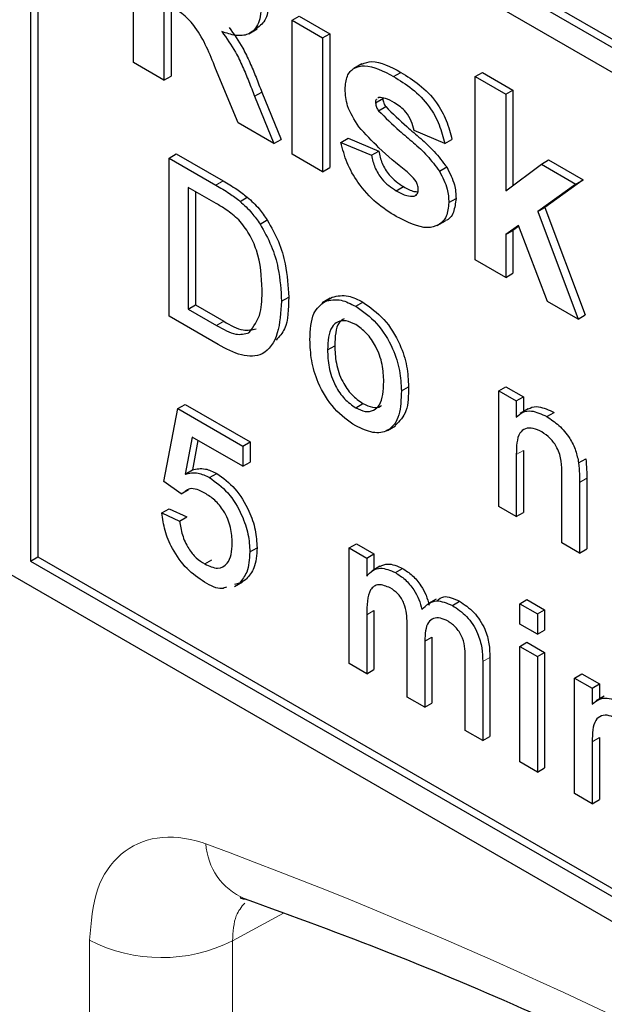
# Paper-space layout 'Blatt2' of a CAD drawing. Header units: millimetres. Extents: x 5 to 418, y 2 to 292.
# Tile 16 of 76: x 84.56 to 86.85, y 177.2 to 181.07. Entities that reach past the tile are written whole.
import ezdxf

# ---------------------------------------------------------------- set-up
doc = ezdxf.new("R2010")
doc.units = ezdxf.units.MM

psp = doc.layouts.new('Blatt2')

# ---------------------------------------------------------------- linework, layer by layer
at = {"color": 7, "linetype": 'Continuous', "lineweight": 25}
for p, q in [((84.6049, 182.2747), (95.3247, 176.0863)), ((84.6332, 182.291), (95.3247, 176.119)), ((95.3247, 175.9883), (84.6049, 182.1767)), ((84.6049, 182.1767), (84.6049, 178.943)), ((84.6332, 182.1604), (84.6332, 178.9593)), ((85.0081, 180.8986), (85.0081, 181.6171)), ((85.1278, 181.1335), (85.1278, 180.8295)), ((85.1561, 181.1171), (85.1561, 180.8458)), ((85.6304, 181.0644), (85.6587, 181.0808)), ((85.6587, 181.0808), (85.7784, 181.0117)), ((85.6304, 181.0644), (85.7501, 180.9954)), ((85.6304, 180.5393), (85.6304, 181.0644)), ((85.4612, 181.0119), (85.493, 181.0303)), ((85.7501, 180.9954), (85.7784, 181.0117)), ((85.7784, 181.0117), (85.7784, 180.4866)), ((85.7501, 180.9954), (85.7501, 180.4703)), ((80.9845, 180.935), (95.1267, 172.771)), ((85.1278, 180.8295), (85.0081, 180.8986)), ((85.904, 180.8931), (85.8722, 180.8748)), ((85.1278, 180.8295), (85.1561, 180.8458)), ((85.4187, 180.6615), (85.3302, 180.8757)), ((86.0284, 180.8439), (86.0567, 180.8602)), ((86.3484, 180.8434), (86.3767, 180.8597)), ((86.3484, 180.1249), (86.3484, 180.8434)), ((86.3484, 180.8434), (86.4681, 180.7743)), ((86.3767, 180.8597), (86.4963, 180.7907)), ((85.4832, 180.7665), (85.5115, 180.7829)), ((85.4832, 180.7665), (85.5586, 180.5808)), ((85.5115, 180.7829), (85.5869, 180.5971)), ((86.4681, 180.7743), (86.4963, 180.7907)), ((86.4681, 180.7743), (86.4681, 180.3959)), ((86.4963, 180.7907), (86.4963, 180.4171)), ((85.9575, 180.7409), (85.9858, 180.7572)), ((85.97, 180.7613), (85.9662, 180.7583)), ((85.9691, 180.7096), (85.9974, 180.7259)), ((85.5586, 180.5808), (85.4187, 180.6615)), ((86.2287, 180.5809), (86.1091, 180.6315)), ((85.5586, 180.5808), (85.5869, 180.5971)), ((85.8219, 180.5854), (85.8502, 180.6018)), ((85.8219, 180.5854), (85.9415, 180.5348)), ((85.8502, 180.6018), (85.9698, 180.5511)), ((86.2287, 180.5809), (86.257, 180.5972)), ((85.1478, 180.524), (85.176, 180.5403)), ((85.176, 180.5403), (85.3598, 180.4343)), ((85.7501, 180.4703), (85.6304, 180.5393)), ((85.9415, 180.5348), (85.9698, 180.5511)), ((85.1478, 179.9034), (85.1478, 180.524)), ((85.1478, 180.524), (85.3315, 180.4179)), ((86.4681, 180.3959), (86.6077, 180.5003)), ((86.6077, 180.5003), (86.6359, 180.5166)), ((86.6077, 180.5003), (86.7433, 180.422)), ((86.6359, 180.5166), (86.7716, 180.4383)), ((85.7501, 180.4703), (85.7784, 180.4866)), ((86.2082, 180.4725), (86.2364, 180.4889)), ((86.7433, 180.422), (86.5931, 180.3139)), ((86.7716, 180.4383), (86.6214, 180.3303)), ((86.7433, 180.422), (86.7716, 180.4383)), ((85.3325, 180.3458), (85.2235, 180.4087)), ((85.2235, 180.4087), (85.2235, 179.9313)), ((85.2518, 180.3923), (85.2518, 179.9476)), ((86.0389, 180.3957), (86.0672, 180.412)), ((86.1092, 180.3744), (86.119, 180.38)), ((85.4265, 180.3542), (85.4548, 180.3705)), ((86.2447, 180.3494), (86.273, 180.3657)), ((86.5931, 180.3139), (86.6214, 180.3303)), ((86.5931, 180.3139), (86.7513, 179.8923)), ((86.6214, 180.3303), (86.7795, 179.9086)), ((85.5046, 180.2647), (85.5329, 180.281)), ((86.1996, 180.2597), (86.2314, 180.2781)), ((86.5174, 180.2595), (86.4681, 180.2239)), ((86.4681, 180.2239), (86.4963, 180.2402)), ((86.4681, 180.2239), (86.4681, 180.0558)), ((86.5186, 180.2563), (86.4963, 180.2402)), ((86.4963, 180.2402), (86.4963, 180.0721)), ((86.6316, 179.9614), (86.5174, 180.2595)), ((86.4681, 180.0558), (86.3484, 180.1249)), ((86.4681, 180.0558), (86.4963, 180.0721)), ((85.5887, 179.9625), (85.617, 179.9789)), ((85.7795, 179.9739), (85.7477, 179.9555)), ((85.7594, 179.9619), (85.7877, 179.9783)), ((85.8797, 179.9424), (85.9079, 179.9587)), ((86.7513, 179.8923), (86.6316, 179.9614)), ((85.2235, 179.9313), (85.2518, 179.9476)), ((85.2235, 179.9313), (85.3343, 179.8673)), ((85.2518, 179.9476), (85.3626, 179.8837)), ((85.3402, 179.7923), (85.1478, 179.9034)), ((86.7513, 179.8923), (86.7795, 179.9086)), ((85.7692, 179.7717), (85.7975, 179.788)), ((86.0586, 179.6107), (86.0869, 179.627)), ((86.4403, 179.6108), (86.4686, 179.6271)), ((86.4403, 179.1573), (86.4403, 179.6108)), ((86.4403, 179.6108), (86.5092, 179.571)), ((86.4686, 179.6271), (86.5375, 179.5873)), ((86.5092, 179.571), (86.5375, 179.5873)), ((86.5092, 179.571), (86.5092, 179.5077)), ((86.5375, 179.5873), (86.5375, 179.5289)), ((85.1271, 179.255), (85.1822, 179.5414)), ((85.1822, 179.5414), (85.2105, 179.5578)), ((85.1822, 179.5414), (85.4371, 179.3943)), ((85.2105, 179.5578), (85.4654, 179.4106)), ((85.8797, 179.5446), (85.9079, 179.5609)), ((86.5562, 179.5397), (86.5244, 179.5214)), ((86.6288, 179.5099), (86.6571, 179.5262)), ((86.0039, 179.4555), (86.0357, 179.4739)), ((85.2385, 179.4294), (85.2112, 179.2844)), ((85.4371, 179.3147), (85.2385, 179.4294)), ((85.2612, 179.4163), (85.2395, 179.3008)), ((85.4371, 179.3943), (85.4654, 179.4106)), ((85.4371, 179.3943), (85.4371, 179.3147)), ((85.4654, 179.4106), (85.4654, 179.3311)), ((86.5375, 179.377), (86.5375, 179.1338)), ((86.5092, 179.3607), (86.5092, 179.1175)), ((86.7537, 179.3282), (86.7819, 179.3445)), ((85.2112, 179.2844), (85.2395, 179.3008)), ((85.4371, 179.3147), (85.4654, 179.3311)), ((85.307, 179.2705), (85.3353, 179.2868)), ((86.6883, 179.0141), (86.6883, 179.2849)), ((86.7855, 179.2681), (86.7855, 178.9907)), ((85.196, 179.2073), (85.1271, 179.255)), ((85.196, 179.2073), (85.2243, 179.2236)), ((86.7572, 179.2518), (86.7572, 178.9743)), ((85.1202, 179.1317), (85.1485, 179.148)), ((85.1485, 179.148), (85.2174, 179.1162)), ((86.5092, 179.1175), (86.4403, 179.1573)), ((85.1202, 179.1317), (85.1891, 179.0999)), ((85.1891, 179.0999), (85.2174, 179.1162)), ((86.5092, 179.1175), (86.5375, 179.1338)), ((85.4647, 178.9786), (85.493, 178.9949)), ((85.8541, 178.9944), (85.8824, 179.0108)), ((85.8541, 178.5409), (85.8541, 178.9944)), ((85.8541, 178.9944), (85.923, 178.9547)), ((85.8824, 179.0108), (85.9513, 178.971)), ((86.7572, 178.9743), (86.6883, 179.0141)), ((86.7572, 178.9743), (86.7855, 178.9907)), ((84.6049, 178.943), (84.6332, 178.9593)), ((84.6332, 178.9593), (95.155, 172.8853)), ((85.923, 178.9547), (85.9513, 178.971)), ((85.923, 178.9547), (85.923, 178.8839)), ((85.9513, 178.971), (85.9513, 178.9088)), ((84.6049, 178.943), (95.1267, 172.8689)), ((85.2876, 178.9316), (85.3159, 178.948)), ((85.9748, 178.9224), (85.943, 178.904)), ((86.0352, 178.8979), (86.0635, 178.9142)), ((85.4236, 178.8569), (85.4518, 178.8732)), ((85.404, 178.8428), (85.4358, 178.8612)), ((85.4236, 178.8569), (85.4046, 178.8509)), ((86.1949, 178.7937), (86.163, 178.7753)), ((86.2587, 178.7688), (86.287, 178.7852)), ((86.523, 178.7754), (86.5512, 178.7917)), ((86.523, 178.7754), (86.5919, 178.7356)), ((86.523, 178.6958), (86.523, 178.7754)), ((86.5512, 178.7917), (86.6201, 178.752)), ((85.923, 178.7321), (85.923, 178.5012)), ((85.9513, 178.7485), (85.9513, 178.5175)), ((86.5919, 178.7356), (86.6201, 178.752)), ((86.5919, 178.7356), (86.5919, 178.6561)), ((86.6201, 178.752), (86.6201, 178.6724)), ((86.0815, 178.4097), (86.0815, 178.699)), ((86.5919, 178.6561), (86.523, 178.6958)), ((86.1504, 178.6286), (86.1787, 178.6449)), ((86.1787, 178.6449), (86.1787, 178.3862)), ((86.5919, 178.6561), (86.6201, 178.6724)), ((86.1504, 178.6286), (86.1504, 178.3699)), ((86.523, 178.6083), (86.5512, 178.6247)), ((86.523, 178.6083), (86.5919, 178.5686)), ((86.523, 178.1548), (86.523, 178.6083)), ((86.5512, 178.6247), (86.6201, 178.5849)), ((86.406, 178.5648), (86.406, 178.255)), ((86.5919, 178.5686), (86.6201, 178.5849)), ((86.5919, 178.5686), (86.5919, 178.1151)), ((86.6201, 178.5849), (86.6201, 178.1314)), ((85.923, 178.5012), (85.8541, 178.5409)), ((86.3089, 178.2784), (86.3089, 178.5589)), ((86.3778, 178.5484), (86.3778, 178.2387)), ((85.923, 178.5012), (85.9513, 178.5175)), ((86.7379, 178.4842), (86.7662, 178.5006)), ((86.7662, 178.5006), (86.8351, 178.4608)), ((86.7379, 178.0307), (86.7379, 178.4842)), ((86.7379, 178.4842), (86.8068, 178.4445)), ((86.8068, 178.4445), (86.8351, 178.4608)), ((86.8351, 178.4608), (86.8351, 178.4023)), ((86.1504, 178.3699), (86.0815, 178.4097)), ((86.8068, 178.4445), (86.8068, 178.3812)), ((86.8539, 178.4132), (86.8221, 178.3948)), ((86.1504, 178.3699), (86.1787, 178.3862)), ((86.3778, 178.2387), (86.3089, 178.2784)), ((86.3778, 178.2387), (86.406, 178.255)), ((86.8068, 178.2341), (86.8068, 177.991)), ((86.8351, 178.2505), (86.8351, 178.0073)), ((86.5919, 178.1151), (86.523, 178.1548)), ((86.5919, 178.1151), (86.6201, 178.1314)), ((86.8068, 177.991), (86.7379, 178.0307)), ((86.8068, 177.991), (86.8351, 178.0073))]:
    psp.add_line(p, q, dxfattribs=at)
at = {"color": 7, "linetype": 'Continuous', "lineweight": 18}
for p, q in [((85.3315, 180.4179), (85.3598, 180.4343)), ((85.3343, 179.8673), (85.3626, 179.8837)), ((86.5092, 179.3607), (86.5375, 179.377)), ((86.7572, 179.2518), (86.7855, 179.2681)), ((85.923, 178.7321), (85.9513, 178.7485)), ((86.3778, 178.5484), (86.406, 178.5648)), ((86.8068, 178.2341), (86.8351, 178.2505)), ((85.597, 177.5617), (85.3968, 177.4533)), ((84.8361, 172.3203), (84.8361, 177.4562)), ((85.3968, 177.4533), (85.3968, 172.3175))]:
    psp.add_line(p, q, dxfattribs=at)
for centre, radius, start, end in [((78.6544, 159.888), 19.1339, 50.30383, 69.70155), ((85.5418, 177.8491), 0.2501, 183.5361, 246.706), ((85.1192, 178.0037), 0.6164, 242.6564, 296.7664)]:
    psp.add_arc(centre, radius, start, end, dxfattribs=at)
at = {"color": 7, "linetype": 'Continuous', "lineweight": 25}
for points, knots in [([(85.3302, 180.8757), (85.3078, 180.9323), (85.2767, 181.0108), (85.205, 181.0896), (85.1715, 181.1085), (85.1546, 181.118)], [0, 0, 0, 0, 0.560986, 0.779305, 1, 1, 1, 1]), ([(85.5107, 181.1279), (85.5087, 181.1013), (85.5046, 181.0483), (85.4641, 181.0062), (85.4101, 181.0013), (85.3732, 181.014), (85.3547, 181.0204)], [0, 0, 0, 0, 0.279946, 0.558976, 0.779186, 1, 1, 1, 1]), ([(85.539, 181.1442), (85.5375, 181.1169), (85.5345, 181.0659), (85.505, 181.0432), (85.4913, 181.0326)], [0, 0, 0, 0, 0.537574, 1, 1, 1, 1]), ([(85.383, 181.0367), (85.4019, 181.0102), (85.4332, 180.9664), (85.4652, 180.8985), (85.4892, 180.8408), (85.504, 180.8022), (85.5115, 180.7829)], [0, 0, 0, 0, 0.3395597, 0.5595739, 0.7797783, 1, 1, 1, 1]), ([(85.3547, 181.0204), (85.3736, 180.9938), (85.4049, 180.9501), (85.4369, 180.8821), (85.4609, 180.8245), (85.4758, 180.7859), (85.4832, 180.7665)], [0, 0, 0, 0, 0.3395597, 0.5595739, 0.7797783, 1, 1, 1, 1]), ([(85.8378, 180.7943), (85.8395, 180.8124), (85.8429, 180.8488), (85.8726, 180.8795), (85.932, 180.8939), (85.9887, 180.8645), (86.0284, 180.8439)], [0, 0, 0, 0, 0.1867563, 0.3735485, 0.5604912, 1, 1, 1, 1]), ([(85.9042, 180.8927), (85.9166, 180.8972), (85.9596, 180.9125), (86.0164, 180.8819), (86.0567, 180.8602)], [0, 0, 0, 0, 0.290833, 1, 1, 1, 1]), ([(86.0284, 180.8439), (86.0527, 180.829), (86.1011, 180.7992), (86.1665, 180.7341), (86.2101, 180.6543), (86.2225, 180.6054), (86.2287, 180.5809)], [0, 0, 0, 0, 0.280826, 0.559926, 0.779681, 1, 1, 1, 1]), ([(86.0567, 180.8602), (86.081, 180.8453), (86.1293, 180.8155), (86.1948, 180.7505), (86.2384, 180.6707), (86.2508, 180.6217), (86.257, 180.5972)], [0, 0, 0, 0, 0.280826, 0.559926, 0.779681, 1, 1, 1, 1]), ([(85.8918, 180.6462), (85.8744, 180.6739), (85.8433, 180.7233), (85.8395, 180.7725), (85.8378, 180.7943)], [0, 0, 0, 0, 0.558646, 1, 1, 1, 1]), ([(85.9616, 180.7547), (85.961, 180.7543), (85.9577, 180.7519), (85.9576, 180.7459), (85.9575, 180.7409)], [0, 0, 0, 0, 0.1765471, 1, 1, 1, 1]), ([(85.9575, 180.7409), (85.9583, 180.7349), (85.9596, 180.7243), (85.9662, 180.7141), (85.9691, 180.7096)], [0, 0, 0, 0, 0.558279, 1, 1, 1, 1]), ([(86.0315, 180.7408), (86.0195, 180.7476), (85.998, 180.7599), (85.9785, 180.7609), (85.97, 180.7613)], [0, 0, 0, 0, 0.5610119, 1, 1, 1, 1]), ([(85.9858, 180.7572), (85.9865, 180.7513), (85.9879, 180.7406), (85.9945, 180.7304), (85.9974, 180.7259)], [0, 0, 0, 0, 0.558279, 1, 1, 1, 1]), ([(85.9974, 180.7259), (86.0246, 180.699), (86.0696, 180.6545), (86.1345, 180.6013), (86.1888, 180.5512), (86.2206, 180.5096), (86.2364, 180.4889)], [0, 0, 0, 0, 0.339607, 0.560061, 0.780377, 1, 1, 1, 1]), ([(86.1091, 180.6315), (86.106, 180.644), (86.0999, 180.6691), (86.0728, 180.7136), (86.0472, 180.7305), (86.0315, 180.7408)], [0, 0, 0, 0, 0.280806, 0.560759, 1, 1, 1, 1]), ([(85.9691, 180.7096), (85.9963, 180.6826), (86.0413, 180.6382), (86.1063, 180.585), (86.1606, 180.5349), (86.1923, 180.4933), (86.2082, 180.4725)], [0, 0, 0, 0, 0.339607, 0.560061, 0.780377, 1, 1, 1, 1]), ([(86.0763, 180.4732), (86.0407, 180.5023), (85.9772, 180.554), (85.9179, 180.6181), (85.8918, 180.6462)], [0, 0, 0, 0, 0.560703, 1, 1, 1, 1]), ([(86.0388, 180.2944), (86.0123, 180.3111), (85.9595, 180.3445), (85.8905, 180.4195), (85.8423, 180.5053), (85.8287, 180.5587), (85.8219, 180.5854)], [0, 0, 0, 0, 0.280651, 0.560004, 0.779955, 1, 1, 1, 1]), ([(85.9415, 180.5348), (85.9451, 180.5189), (85.9523, 180.4872), (85.9864, 180.4303), (86.019, 180.4088), (86.0389, 180.3957)], [0, 0, 0, 0, 0.281, 0.560668, 1, 1, 1, 1]), ([(85.9698, 180.5511), (85.9734, 180.5352), (85.9806, 180.5035), (86.0147, 180.4467), (86.0473, 180.4251), (86.0672, 180.412)], [0, 0, 0, 0, 0.281, 0.560668, 1, 1, 1, 1]), ([(86.1164, 180.4322), (86.1093, 180.4409), (86.0967, 180.4563), (86.0825, 180.4681), (86.0763, 180.4732)], [0, 0, 0, 0, 0.558597, 1, 1, 1, 1]), ([(86.2082, 180.4725), (86.2203, 180.4489), (86.2421, 180.4066), (86.2439, 180.3669), (86.2447, 180.3494)], [0, 0, 0, 0, 0.558012, 1, 1, 1, 1]), ([(86.2364, 180.4889), (86.2486, 180.4652), (86.2703, 180.4229), (86.2722, 180.3833), (86.273, 180.3657)], [0, 0, 0, 0, 0.558012, 1, 1, 1, 1]), ([(85.3315, 180.4179), (85.3494, 180.4075), (85.3812, 180.389), (85.4127, 180.3648), (85.4265, 180.3542)], [0, 0, 0, 0, 0.5601719, 1, 1, 1, 1]), ([(85.3598, 180.4343), (85.3777, 180.4239), (85.4095, 180.4053), (85.4409, 180.3811), (85.4548, 180.3705)], [0, 0, 0, 0, 0.5601719, 1, 1, 1, 1]), ([(86.125, 180.4016), (86.1246, 180.4072), (86.1239, 180.4172), (86.1187, 180.4276), (86.1164, 180.4322)], [0, 0, 0, 0, 0.55931, 1, 1, 1, 1]), ([(86.0389, 180.3957), (86.0528, 180.388), (86.0775, 180.3743), (86.0995, 180.3743), (86.1092, 180.3744)], [0, 0, 0, 0, 0.560785, 1, 1, 1, 1]), ([(86.0672, 180.412), (86.0811, 180.4039), (86.1007, 180.3926), (86.1182, 180.3921), (86.1232, 180.3919)], [0, 0, 0, 0, 0.71185, 1, 1, 1, 1]), ([(86.1137, 180.3782), (86.1169, 180.3801), (86.1239, 180.3842), (86.1246, 180.3955), (86.125, 180.4016)], [0, 0, 0, 0, 0.449031, 1, 1, 1, 1]), ([(85.4213, 180.2817), (85.405, 180.2957), (85.3758, 180.3208), (85.3457, 180.3381), (85.3325, 180.3458)], [0, 0, 0, 0, 0.559251, 1, 1, 1, 1]), ([(85.4265, 180.3542), (85.4424, 180.3397), (85.4708, 180.3139), (85.4943, 180.2797), (85.5046, 180.2647)], [0, 0, 0, 0, 0.559846, 1, 1, 1, 1]), ([(85.4548, 180.3705), (85.4707, 180.356), (85.4991, 180.3302), (85.5226, 180.296), (85.5329, 180.281)], [0, 0, 0, 0, 0.559846, 1, 1, 1, 1]), ([(86.2447, 180.3494), (86.2427, 180.33), (86.2386, 180.2911), (86.2059, 180.2589), (86.1426, 180.2419), (86.0816, 180.2728), (86.0388, 180.2944)], [0, 0, 0, 0, 0.186726, 0.373655, 0.5608, 1, 1, 1, 1]), ([(86.273, 180.3657), (86.2707, 180.3468), (86.2663, 180.3088), (86.2464, 180.2822), (86.2316, 180.2785), (86.2313, 180.2784)], [0, 0, 0, 0, 0.493022, 0.986582, 1, 1, 1, 1]), ([(85.5129, 180.0077), (85.5105, 180.0583), (85.5071, 180.1289), (85.4642, 180.2278), (85.4356, 180.2637), (85.4213, 180.2817)], [0, 0, 0, 0, 0.559149, 0.780036, 1, 1, 1, 1]), ([(85.5046, 180.2647), (85.5204, 180.2367), (85.5521, 180.1806), (85.5827, 180.0743), (85.5864, 180.0049), (85.5887, 179.9625)], [0, 0, 0, 0, 0.279769, 0.55993, 1, 1, 1, 1]), ([(85.5329, 180.281), (85.5487, 180.253), (85.5803, 180.1969), (85.611, 180.0906), (85.6147, 180.0213), (85.617, 179.9789)], [0, 0, 0, 0, 0.279769, 0.55993, 1, 1, 1, 1]), ([(85.4612, 179.838), (85.4792, 179.862), (85.5115, 179.9051), (85.5125, 179.9762), (85.5129, 180.0077)], [0, 0, 0, 0, 0.5574517, 1, 1, 1, 1]), ([(85.5887, 179.9625), (85.586, 179.9188), (85.5806, 179.8315), (85.5259, 179.7464), (85.4331, 179.7432), (85.3713, 179.7759), (85.3402, 179.7923)], [0, 0, 0, 0, 0.280841, 0.559952, 0.779069, 1, 1, 1, 1]), ([(85.617, 179.9789), (85.6161, 179.9327), (85.6148, 179.8615), (85.58, 179.8231), (85.5678, 179.8096)], [0, 0, 0, 0, 0.648205, 1, 1, 1, 1]), ([(85.7003, 179.8112), (85.7019, 179.8493), (85.7046, 179.9171), (85.7427, 179.9483), (85.7594, 179.9619)], [0, 0, 0, 0, 0.560965, 1, 1, 1, 1]), ([(85.7594, 179.9619), (85.7798, 179.9665), (85.8162, 179.9747), (85.8603, 179.9523), (85.8797, 179.9424)], [0, 0, 0, 0, 0.55903, 1, 1, 1, 1]), ([(85.7877, 179.9783), (85.8081, 179.9828), (85.8445, 179.991), (85.8885, 179.9686), (85.9079, 179.9587)], [0, 0, 0, 0, 0.55903, 1, 1, 1, 1]), ([(85.9079, 179.9587), (85.9362, 179.9388), (85.9926, 179.8991), (86.054, 179.8), (86.0834, 179.7056), (86.0857, 179.6533), (86.0869, 179.627)], [0, 0, 0, 0, 0.279557, 0.5586, 0.778989, 1, 1, 1, 1]), ([(85.8797, 179.9424), (85.9079, 179.9225), (85.9643, 179.8828), (86.0257, 179.7837), (86.0551, 179.6893), (86.0574, 179.6369), (86.0586, 179.6107)], [0, 0, 0, 0, 0.279557, 0.5586, 0.778989, 1, 1, 1, 1]), ([(85.3626, 179.8837), (85.3887, 179.8686), (85.4351, 179.8419), (85.473, 179.8505), (85.4895, 179.8543)], [0, 0, 0, 0, 0.561863, 1, 1, 1, 1]), ([(85.8797, 179.8708), (85.867, 179.8768), (85.8418, 179.8888), (85.8089, 179.8842), (85.774, 179.8539), (85.7712, 179.8056), (85.7692, 179.7717)], [0, 0, 0, 0, 0.187135, 0.374027, 0.561096, 1, 1, 1, 1]), ([(85.834, 179.8938), (85.8272, 179.8889), (85.8006, 179.8699), (85.7988, 179.823), (85.7975, 179.788)], [0, 0, 0, 0, 0.2546436, 1, 1, 1, 1]), ([(85.3343, 179.8673), (85.3604, 179.8523), (85.4069, 179.8256), (85.4447, 179.8342), (85.4612, 179.838)], [0, 0, 0, 0, 0.561863, 1, 1, 1, 1]), ([(85.9897, 179.6468), (85.9889, 179.6689), (85.9872, 179.7129), (85.9629, 179.7819), (85.9237, 179.8398), (85.8944, 179.8604), (85.8797, 179.8708)], [0, 0, 0, 0, 0.281063, 0.560316, 0.780175, 1, 1, 1, 1]), ([(85.8797, 179.473), (85.8508, 179.4931), (85.7933, 179.5334), (85.7307, 179.6354), (85.7036, 179.7313), (85.7014, 179.7845), (85.7003, 179.8112)], [0, 0, 0, 0, 0.279613, 0.558368, 0.778857, 1, 1, 1, 1]), ([(85.7692, 179.7717), (85.77, 179.7493), (85.7717, 179.7047), (85.7949, 179.6346), (85.835, 179.5759), (85.8648, 179.555), (85.8797, 179.5446)], [0, 0, 0, 0, 0.28113, 0.560383, 0.780161, 1, 1, 1, 1]), ([(85.7975, 179.788), (85.7983, 179.7656), (85.8, 179.7211), (85.8232, 179.651), (85.8633, 179.5923), (85.8931, 179.5714), (85.9079, 179.5609)], [0, 0, 0, 0, 0.28113, 0.560383, 0.780161, 1, 1, 1, 1]), ([(85.8797, 179.5446), (85.8924, 179.5385), (85.9179, 179.5264), (85.9508, 179.5321), (85.9853, 179.5635), (85.9879, 179.6124), (85.9897, 179.6468)], [0, 0, 0, 0, 0.187044, 0.373946, 0.560984, 1, 1, 1, 1]), ([(86.0586, 179.6107), (86.0576, 179.5775), (86.0557, 179.5112), (86.0137, 179.4506), (85.9482, 179.4413), (85.9025, 179.4624), (85.8797, 179.473)], [0, 0, 0, 0, 0.281032, 0.559514, 0.779603, 1, 1, 1, 1]), ([(86.0869, 179.627), (86.0865, 179.5929), (86.0856, 179.5262), (86.0515, 179.4918), (86.0349, 179.475)], [0, 0, 0, 0, 0.512912, 1, 1, 1, 1]), ([(85.9079, 179.5609), (85.9205, 179.5551), (85.9456, 179.5436), (85.9712, 179.5447), (85.9799, 179.5531), (85.981, 179.5542)], [0, 0, 0, 0, 0.465382, 0.930413, 1, 1, 1, 1]), ([(86.5092, 179.5077), (86.5172, 179.5151), (86.5334, 179.5297), (86.5741, 179.5357), (86.6081, 179.5197), (86.6288, 179.5099)], [0, 0, 0, 0, 0.280553, 0.560818, 1, 1, 1, 1]), ([(86.557, 179.5385), (86.5591, 179.5402), (86.5695, 179.5486), (86.6029, 179.5512), (86.6365, 179.5357), (86.6571, 179.5262)], [0, 0, 0, 0, 0.087237, 0.442809, 1, 1, 1, 1]), ([(86.6288, 179.5099), (86.6448, 179.4991), (86.6768, 179.4776), (86.7182, 179.4299), (86.744, 179.3762), (86.7504, 179.3442), (86.7537, 179.3282)], [0, 0, 0, 0, 0.280219, 0.559971, 0.779635, 1, 1, 1, 1]), ([(86.6096, 179.4494), (86.5981, 179.4549), (86.5751, 179.466), (86.5438, 179.465), (86.5109, 179.4382), (86.5099, 179.3926), (86.5092, 179.3607)], [0, 0, 0, 0, 0.187273, 0.37436, 0.56054, 1, 1, 1, 1]), ([(86.6883, 179.2849), (86.6882, 179.301), (86.688, 179.333), (86.6739, 179.3852), (86.6424, 179.4271), (86.6206, 179.4419), (86.6096, 179.4494)], [0, 0, 0, 0, 0.28168, 0.55979, 0.779588, 1, 1, 1, 1]), ([(86.7819, 179.3445), (86.7832, 179.3299), (86.7855, 179.3039), (86.7855, 179.2791), (86.7855, 179.2681)], [0, 0, 0, 0, 0.5597915, 1, 1, 1, 1]), ([(85.2395, 179.3008), (85.2558, 179.3043), (85.2849, 179.3105), (85.3199, 179.2941), (85.3353, 179.2868)], [0, 0, 0, 0, 0.559937, 1, 1, 1, 1]), ([(86.7537, 179.3282), (86.7549, 179.3136), (86.7572, 179.2876), (86.7572, 179.2627), (86.7572, 179.2518)], [0, 0, 0, 0, 0.5597915, 1, 1, 1, 1]), ([(85.2112, 179.2844), (85.2275, 179.2879), (85.2566, 179.2942), (85.2916, 179.2778), (85.307, 179.2705)], [0, 0, 0, 0, 0.559937, 1, 1, 1, 1]), ([(85.307, 179.2705), (85.3316, 179.2526), (85.3808, 179.2168), (85.4329, 179.13), (85.4609, 179.0477), (85.4634, 179.0016), (85.4647, 178.9786)], [0, 0, 0, 0, 0.27917, 0.5587961, 0.7791688, 1, 1, 1, 1]), ([(85.3353, 179.2868), (85.3599, 179.269), (85.4091, 179.2331), (85.4611, 179.1464), (85.4892, 179.064), (85.4917, 179.018), (85.493, 178.9949)], [0, 0, 0, 0, 0.27917, 0.5587961, 0.7791688, 1, 1, 1, 1]), ([(85.2879, 179.2099), (85.2778, 179.2151), (85.2576, 179.2255), (85.2297, 179.2295), (85.2174, 179.2204), (85.2118, 179.2162)], [0, 0, 0, 0, 0.353601, 0.706329, 1, 1, 1, 1]), ([(85.3958, 179.0136), (85.3947, 179.0337), (85.3925, 179.0738), (85.3671, 179.1372), (85.3277, 179.1843), (85.3012, 179.2013), (85.2879, 179.2099)], [0, 0, 0, 0, 0.280652, 0.559594, 0.77929, 1, 1, 1, 1]), ([(85.2872, 178.8603), (85.2637, 178.8761), (85.2167, 178.9076), (85.1616, 178.985), (85.129, 179.0635), (85.1231, 179.109), (85.1202, 179.1317)], [0, 0, 0, 0, 0.280072, 0.55925, 0.779431, 1, 1, 1, 1]), ([(85.1891, 179.0999), (85.192, 179.082), (85.1977, 179.0465), (85.2208, 178.9939), (85.2539, 178.9538), (85.2764, 178.939), (85.2876, 178.9316)], [0, 0, 0, 0, 0.280715, 0.559924, 0.779618, 1, 1, 1, 1]), ([(85.2876, 178.9316), (85.3052, 178.9236), (85.3404, 178.9075), (85.3768, 178.9286), (85.3936, 178.9674), (85.395, 178.9982), (85.3958, 179.0136)], [0, 0, 0, 0, 0.279535, 0.558248, 0.778882, 1, 1, 1, 1]), ([(85.493, 178.9949), (85.4911, 178.9665), (85.4877, 178.9158), (85.4628, 178.8862), (85.4518, 178.8732)], [0, 0, 0, 0, 0.5597243, 1, 1, 1, 1]), ([(85.4647, 178.9786), (85.4628, 178.9502), (85.4594, 178.8995), (85.4345, 178.8699), (85.4236, 178.8569)], [0, 0, 0, 0, 0.5597243, 1, 1, 1, 1]), ([(85.923, 178.8839), (85.9302, 178.892), (85.9447, 178.9082), (85.9817, 178.9205), (86.015, 178.9064), (86.0352, 178.8979)], [0, 0, 0, 0, 0.280953, 0.561787, 1, 1, 1, 1]), ([(85.9748, 178.9223), (85.9845, 178.9266), (86.0095, 178.9378), (86.043, 178.9231), (86.0635, 178.9142)], [0, 0, 0, 0, 0.388656, 1, 1, 1, 1]), ([(86.0635, 178.9142), (86.0764, 178.9059), (86.1021, 178.8892), (86.1345, 178.8505), (86.1571, 178.8088), (86.1643, 178.7828), (86.1679, 178.7697)], [0, 0, 0, 0, 0.280182, 0.559514, 0.779663, 1, 1, 1, 1]), ([(86.0352, 178.8979), (86.0481, 178.8895), (86.0738, 178.8729), (86.1063, 178.8342), (86.1288, 178.7925), (86.136, 178.7664), (86.1396, 178.7534)], [0, 0, 0, 0, 0.280182, 0.559514, 0.779663, 1, 1, 1, 1]), ([(85.3738, 178.8412), (85.3676, 178.8385), (85.344, 178.8284), (85.3114, 178.8467), (85.2872, 178.8603)], [0, 0, 0, 0, 0.2584636, 1, 1, 1, 1]), ([(86.0154, 178.8377), (85.9997, 178.8441), (85.976, 178.8537), (85.9508, 178.8456), (85.924, 178.8157), (85.9235, 178.7692), (85.923, 178.7321)], [0, 0, 0, 0, 0.249226, 0.374859, 0.500557, 1, 1, 1, 1]), ([(86.0815, 178.699), (86.0804, 178.7244), (86.0791, 178.7563), (86.0598, 178.7965), (86.0418, 178.8201), (86.026, 178.8307), (86.0154, 178.8377)], [0, 0, 0, 0, 0.4985179, 0.6241343, 0.7496378, 1, 1, 1, 1]), ([(86.1985, 178.7875), (86.2068, 178.7942), (86.229, 178.8124), (86.2646, 178.7957), (86.287, 178.7852)], [0, 0, 0, 0, 0.372525, 1, 1, 1, 1]), ([(86.1396, 178.7534), (86.1567, 178.7697), (86.1873, 178.7988), (86.2369, 178.778), (86.2587, 178.7688)], [0, 0, 0, 0, 0.56002, 1, 1, 1, 1]), ([(86.2587, 178.7688), (86.2778, 178.7562), (86.3158, 178.731), (86.3593, 178.6645), (86.3759, 178.601), (86.3771, 178.566), (86.3778, 178.5484)], [0, 0, 0, 0, 0.28032, 0.558224, 0.778716, 1, 1, 1, 1]), ([(86.287, 178.7852), (86.3061, 178.7725), (86.3441, 178.7473), (86.3876, 178.6808), (86.4042, 178.6173), (86.4054, 178.5823), (86.406, 178.5648)], [0, 0, 0, 0, 0.28032, 0.558224, 0.778716, 1, 1, 1, 1]), ([(86.2421, 178.7068), (86.2318, 178.7119), (86.2111, 178.7219), (86.1836, 178.7198), (86.1537, 178.6967), (86.1518, 178.6567), (86.1504, 178.6286)], [0, 0, 0, 0, 0.187286, 0.374337, 0.56118, 1, 1, 1, 1]), ([(86.3089, 178.5589), (86.3093, 178.5855), (86.3099, 178.6189), (86.2886, 178.6615), (86.2701, 178.6871), (86.2533, 178.6989), (86.2421, 178.7068)], [0, 0, 0, 0, 0.499046, 0.624574, 0.750311, 1, 1, 1, 1]), ([(86.8068, 178.3812), (86.8149, 178.3885), (86.831, 178.4032), (86.8718, 178.4091), (86.9057, 178.3931), (86.9264, 178.3834)], [0, 0, 0, 0, 0.280557, 0.560814, 1, 1, 1, 1]), ([(86.9073, 178.3228), (86.8957, 178.3284), (86.8727, 178.3395), (86.8415, 178.3384), (86.8085, 178.3116), (86.8075, 178.2661), (86.8068, 178.2341)], [0, 0, 0, 0, 0.187273, 0.3743596, 0.5605353, 1, 1, 1, 1]), ([(85.4288, 177.6232), (85.4288, 177.6232), (85.4211, 177.6212), (85.4343, 177.6191), (85.4474, 177.6171)], [0, 0, 0, 0, 0.006178, 1, 1, 1, 1]), ([(85.4431, 177.6193), (85.6333, 177.55), (86.1865, 177.3484), (87.1162, 176.9312), (88.2293, 176.335), (89.3443, 175.6336), (90.2377, 174.9934), (90.7558, 174.5825), (90.9076, 174.4621)], [0, 0, 0, 0, 0.106109, 0.3086024, 0.5111009, 0.7135839, 0.9160946, 1, 1, 1, 1])]:
    psp.add_open_spline(points, degree=3, knots=knots, dxfattribs=at)
at = {"color": 7, "linetype": 'Continuous', "lineweight": 18}
for points, knots in [([(85.2922, 177.8336), (85.2873, 177.8353), (85.2204, 177.858), (85.0958, 177.8705), (84.9524, 177.8049), (84.8548, 177.6657), (84.8423, 177.526), (84.8361, 177.4562)], [0, 0, 0, 0, 0.019366, 0.264508, 0.509654, 0.754828, 1, 1, 1, 1]), ([(85.3968, 177.4533), (85.3988, 177.4889), (85.4021, 177.5501), (85.432, 177.5862), (85.4445, 177.6014)], [0, 0, 0, 0, 0.581744, 1, 1, 1, 1])]:
    psp.add_open_spline(points, degree=3, knots=knots, dxfattribs=at)

doc.saveas('drawing.dxf')
